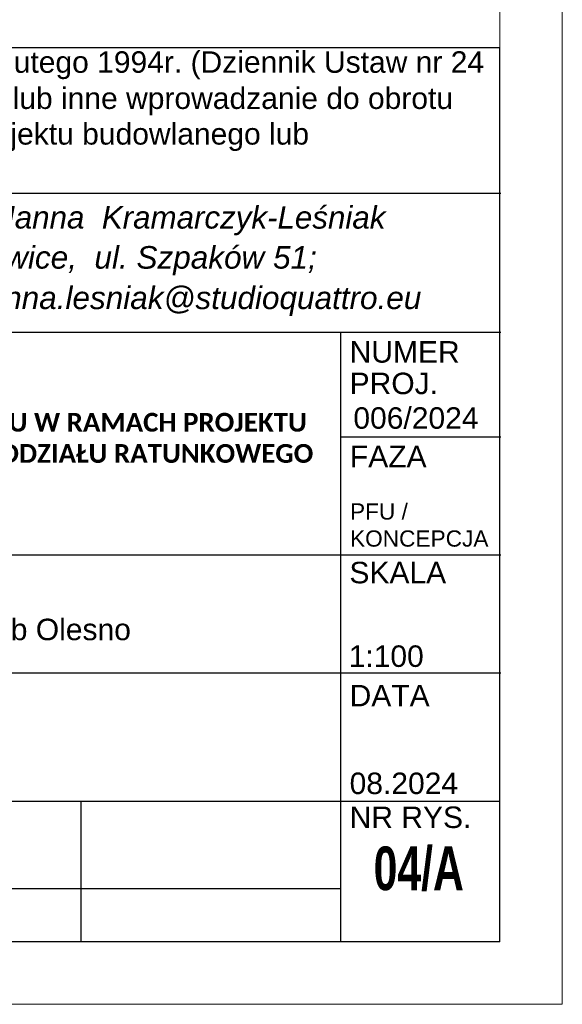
# Model space of a CAD drawing. Header units: millimetres. Extents: x -9409 to -3369, y 19372 to 27782.
# Tile 13 of 25: x -3804 to -3369, y 19372 to 20161. Entities that reach past the tile are written whole.
import ezdxf

# ---------------------------------------------------------------- set-up
doc = ezdxf.new("R2010")
doc.units = ezdxf.units.MM
doc.layers.add('PDF_A-TABELKA', color=7, linetype='Continuous')
doc.layers.add('PDF_Text', color=7, linetype='Continuous')
doc.layers.add('SQ_Opisy', color=7, linetype='Continuous', lineweight=18)
doc.layers.add('SQ_TAB TEKST', color=8, linetype='Continuous', lineweight=0)
doc.styles.add('PDF Arial-BoldMT', font='arial.ttf')
doc.styles.add('PDF ArialMT', font='arial.ttf')
doc.styles.add('PDF ComicSansMS Italic', font='ariali.ttf')
doc.styles.add('ROMANS', font='romans', dxfattribs={"width": 0.7, "height": 10})

# ---------------------------------------------------------------- blocks, each defined once
blk = doc.blocks.new('tabelka')
at = {"layer": 'PDF_A-TABELKA', "lineweight": 25}
for points in [[(26628.5, -28113.82), (26628.5, -27397.28), (25541.98, -27397.28), (25541.98, -28113.82)], [(26629.35, -27514.08), (25542.83, -27514.08)], [(26501.05, -28113.82), (26501.05, -27624.9)], [(26629.35, -27625.33), (25744.02, -27625.33)], [(26629.35, -27709.3), (26501.9, -27709.3), (26501.05, -27709.3)], [(26629.35, -27803.93), (25542.83, -27803.93)], [(26629.35, -27898.56), (25542.83, -27898.56)], [(26628.5, -28001.29), (25541.98, -28001.29)], [(26292.61, -28001.29), (26292.67, -28113.82)], [(26501.05, -28071.19), (25541.98, -28071.19)], [(26628.5, -28113.82), (25541.98, -28113.82)]]:
    blk.add_lwpolyline(points, dxfattribs=at)
at = {"layer": 'PDF_Text', "attachment_point": 4}
for s, insert, char_height, style in [('Przedmiotowy projekt jest chroniony prawem autorskim z dn. 4 lutego 1994r. (Dziennik Ustaw nr 24', (25559.83, -27411.29), 17.2174, 'PDF ArialMT'), ('z dn. 23.02.1994r.). Zwielokrotnienie egzemplarzy, odsprzedaż lub inne wprowadzanie do obrotu', (25561.54, -27440.28), 17.2174, 'PDF ArialMT'), ('oraz opracowanie zależne w postaci koncepcji ostatecznej i projektu budowlanego lub', (25561.11, -27468.84), 17.2174, 'PDF ArialMT'), ('pracownia:  40-540 Katowice,  ul. Szpaków 51;', (25958.4, -27567.96), 18.07, 'PDF ComicSansMS Italic'), ('tel./fax (32) 257 06 65; e-mail: hanna.lesniak@studioquattro.eu', (25860.78, -27600.36), 18.07, 'PDF ComicSansMS Italic'), ('NUMER', (26508.05, -27641.1), 17.217, 'PDF ArialMT'), ('PROJ.', (26508.05, -27666.36), 17.217, 'PDF ArialMT'), ('006/2024', (26511.03, -27694.09), 17.217, 'PDF ArialMT'), ('FAZA', (26508.26, -27724.8), 17.217, 'PDF ArialMT'), ('SKALA', (26507.89, -27817.95), 17.217, 'PDF ArialMT'), ('Szpital SP ZOZ w Oleśnie\\PKlonowa 1, 46-300 Olesno, dz. nr. 1296 Obręb Olesno', (25752.51, -27851.67), 17.2174, 'PDF ArialMT'), ('1:100', (26507.27, -27884.94), 17.217, 'PDF ArialMT'), ('DATA', (26508.06, -27916.42), 17.217, 'PDF ArialMT'), ('08.2024', (26508.04, -27986.86), 17.217, 'PDF ArialMT'), ('NR RYS.', (26508.05, -28014.04), 17.217, 'PDF ArialMT')]:
    blk.add_mtext(s, dxfattribs=dict(at, insert=insert, char_height=char_height, style=style))
at = {"layer": 'PDF_Text', "insert": (25895.6, -27535.76), "char_height": 17.965, "attachment_point": 4, "rotation": 359.98569, "style": 'PDF ComicSansMS Italic'}
blk.add_mtext('"STUDIO  QUATTRO"  arch. Hanna  Kramarczyk-Leśniak', dxfattribs=at)
at = {"layer": 'PDF_Text', "attachment_point": 4}
for s, insert, char_height, width, style in [('\\pxb0.25,a0.25;{\\fCalibri|b1|i0|c238|p34;PRZEBUDOWA I ROZBUDOWA POMIESZCZEŃ SOR-U W RAMACH PROJEKTU^J"MODERNIZACJA I DOPOSAŻENIE SZPITALNEGO ODDZIAŁU RATUNKOWEGO W ZESPOLE OPIEKI ZDROWOTNEJ W OLEŚNIE".}', (25749.58, -27722.44), 15, 740.6373, 'PDF Arial-BoldMT'), ('PFU /\\PKONCEPCJA', (26508.33, -27779.8), 13, 64.5479, 'PDF ArialMT')]:
    blk.add_mtext(s, dxfattribs=dict(at, insert=insert, char_height=char_height, width=width, style=style))

msp = doc.modelspace()

# ---------------------------------------------------------------- linework, layer by layer
at = {"layer": 'SQ_Opisy', "lineweight": 9}
for points in [[(-9408.91, 19372.2), (-3368.91, 19372.2), (-3368.91, 27782.2), (-9408.91, 27782.2)], [(-9208.91, 19422.2), (-3418.91, 19422.2), (-3418.91, 27732.2), (-9208.91, 27732.2)]]:
    msp.add_lwpolyline(points, close=True, dxfattribs=at)

# ---------------------------------------------------------------- block references
at = {"layer": 'SQ_TAB TEKST', "lineweight": 35}
msp.add_blockref('tabelka', (-30047.41, 47536.02), dxfattribs=at)

# ---------------------------------------------------------------- texts
at = {"layer": 'SQ_TAB TEKST', "color": 7, "attachment_point": 1, "style": 'ROMANS'}
for s, insert, char_height, width in [('{\\fArial|b1|i0|c238|p34;^IRZUT KONDYGNACJI II - PARTER - STAN ISTNIEJĄCY }', (-4365.58, 19572.58), 18, 840.6207), ('{\\fArial|b1|i0|c238|p34;04/A}', (-3520.12, 19498.67), 35, 675.7579)]:
    msp.add_mtext(s, dxfattribs=dict(at, insert=insert, char_height=char_height, width=width))

doc.saveas('drawing.dxf')
